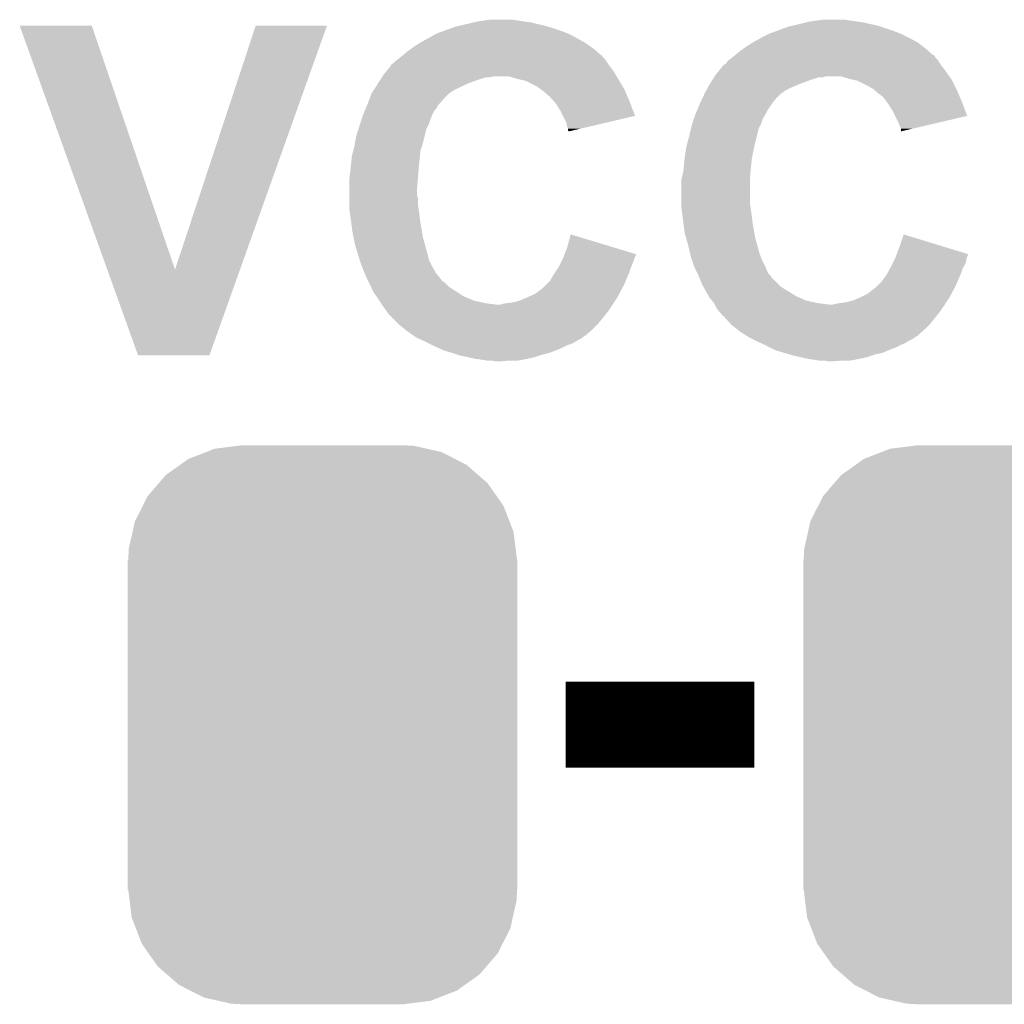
# Model space of a CAD drawing. Extents: x -0.05 to 0.95, y -0.15 to 1.54.
# Tile 12 of 44: x 0.34 to 0.45, y 0.22 to 0.33. Entities that reach past the tile are written whole.
import ezdxf

# ---------------------------------------------------------------- set-up
doc = ezdxf.new("R2010")
doc.units = 0
doc.layers.get('0').update_dxf_attribs({"linetype": 'CONTINUOUS'})
doc.layers.add('HOD_CAP_2_CLICK_V101_GTO', color=14, linetype='CONTINUOUS')
doc.layers.add('HOD_CAP_2_CLICK_V101_GTS', color=12, linetype='CONTINUOUS')

# ---------------------------------------------------------------- blocks, each defined once
blk = doc.blocks.new('CUSTOM_67')
for points in [[(-0.01356, 0.03176), (-0.01259, 0.03214), (0.01383, 0.03176), (0.01215, 0.03214)], [(-0.01259, 0.03214), (-0.00989, 0.03248), (0.01215, 0.03214), (0.01065, 0.03248)], [(-0.00989, 0.03248), (-0.00935, 0.03255), (0.01065, 0.03248), (0.00935, 0.03255)], [(-0.01563, 0.03096), (-0.01356, 0.03176), (0.01541, 0.03096), (0.01383, 0.03176)], [(-0.01829, 0.02907), (-0.01657, 0.03029), (0.01814, 0.02907), (0.01674, 0.03029)], [(-0.01657, 0.03029), (-0.01563, 0.03096), (0.01674, 0.03029), (0.01541, 0.03096)], [(-0.01908, 0.02815), (-0.01829, 0.02907), (0.0192, 0.02815), (0.01814, 0.02907)], [(-0.02041, 0.0266), (-0.01908, 0.02815), (0.0203, 0.0266), (0.0192, 0.02815)], [(-0.02097, 0.02548), (-0.02041, 0.0266), (0.02108, 0.02548), (0.0203, 0.0266)], [(-0.02188, 0.02368), (-0.02097, 0.02548), (0.02177, 0.02368), (0.02108, 0.02548)], [(-0.02215, 0.02244), (-0.02188, 0.02368), (0.02225, 0.02244), (0.02177, 0.02368)], [(-0.02259, 0.0205), (-0.02215, 0.02244), (0.02249, 0.0205), (0.02225, 0.02244)], [(-0.02265, 0.0192), (-0.02259, 0.0205), (0.02265, 0.0192), (0.02249, 0.0205)], [(-0.0227, -0.0192), (-0.0227, 0.0192), (0.0227, -0.0192), (0.0227, 0.0192)], [(-0.02249, -0.0205), (-0.02265, -0.0192), (0.02259, -0.0205), (0.02265, -0.0192)], [(-0.02225, -0.02244), (-0.02249, -0.0205), (0.02215, -0.02244), (0.02259, -0.0205)], [(-0.02177, -0.02368), (-0.02225, -0.02244), (0.02188, -0.02368), (0.02215, -0.02244)], [(-0.02108, -0.02548), (-0.02177, -0.02368), (0.02097, -0.02548), (0.02188, -0.02368)], [(-0.0203, -0.0266), (-0.02108, -0.02548), (0.02041, -0.0266), (0.02097, -0.02548)], [(-0.0192, -0.02815), (-0.0203, -0.0266), (0.01908, -0.02815), (0.02041, -0.0266)], [(-0.01814, -0.02907), (-0.0192, -0.02815), (0.01829, -0.02907), (0.01908, -0.02815)], [(-0.01674, -0.03029), (-0.01814, -0.02907), (0.01657, -0.03029), (0.01829, -0.02907)], [(-0.01541, -0.03096), (-0.01674, -0.03029), (0.01563, -0.03096), (0.01657, -0.03029)], [(-0.01383, -0.03176), (-0.01541, -0.03096), (0.01356, -0.03176), (0.01563, -0.03096)], [(-0.01215, -0.03214), (-0.01383, -0.03176), (0.01259, -0.03214), (0.01356, -0.03176)], [(-0.01065, -0.03248), (-0.01215, -0.03214), (0.00989, -0.03248), (0.01259, -0.03214)], [(-0.00935, -0.03255), (-0.01065, -0.03248), (0.00935, -0.03255), (0.00989, -0.03248)]]:
    blk.add_solid(points)

msp = doc.modelspace()

# ---------------------------------------------------------------- linework, layer by layer
at = {"layer": 'HOD_CAP_2_CLICK_V101_GTO', "const_width": 0.01}
msp.add_lwpolyline([(0.3996, 0.25), (0.4216, 0.25)], dxfattribs=at)
at = {"layer": 'HOD_CAP_2_CLICK_V101_GTO'}
for points in [[(0.38723, 0.3314), (0.3881, 0.3316), (0.3972, 0.3314), (0.3963, 0.3316)], [(0.3881, 0.3316), (0.38897, 0.3318), (0.3963, 0.3316), (0.3955, 0.3318)], [(0.38897, 0.3318), (0.3894, 0.3319), (0.3955, 0.3318), (0.3947, 0.3319)], [(0.3894, 0.3319), (0.3901, 0.332), (0.3947, 0.3319), (0.3941, 0.332)], [(0.3901, 0.332), (0.3908, 0.3321), (0.3941, 0.332), (0.3934, 0.3321)], [(0.42603, 0.3314), (0.4269, 0.3316), (0.436, 0.3314), (0.4351, 0.3316)], [(0.4269, 0.3316), (0.4277, 0.3318), (0.4351, 0.3316), (0.4342, 0.3318)], [(0.4277, 0.3318), (0.4281, 0.3319), (0.4342, 0.3318), (0.4335, 0.3319)], [(0.4281, 0.3319), (0.42885, 0.332), (0.4335, 0.3319), (0.4328, 0.332)], [(0.42885, 0.332), (0.4296, 0.3321), (0.4328, 0.332), (0.4322, 0.3321)], [(0.34621, 0.303), (0.336, 0.3314), (0.3541, 0.303), (0.3444, 0.3314)], [(0.336, 0.3314), (0.336, 0.3314), (0.3444, 0.3314), (0.336, 0.3314)], [(0.3541, 0.303), (0.3635, 0.3314), (0.36167, 0.303), (0.3718, 0.3314)], [(0.3635, 0.3314), (0.3635, 0.3314), (0.3718, 0.3314), (0.3635, 0.3314)], [(0.38442, 0.3304), (0.3846, 0.3305), (0.4001, 0.3304), (0.39985, 0.3305)], [(0.3846, 0.3305), (0.38543, 0.3308), (0.39985, 0.3305), (0.3991, 0.3308)], [(0.38543, 0.3308), (0.38625, 0.3311), (0.3991, 0.3308), (0.3982, 0.3311)], [(0.38625, 0.3311), (0.3868, 0.3313), (0.3982, 0.3311), (0.39753, 0.3313)], [(0.3868, 0.3313), (0.38723, 0.3314), (0.39753, 0.3313), (0.3972, 0.3314)], [(0.4232, 0.3304), (0.4234, 0.3305), (0.4388, 0.3304), (0.43855, 0.3305)], [(0.4234, 0.3305), (0.42423, 0.3308), (0.43855, 0.3305), (0.4378, 0.3308)], [(0.42423, 0.3308), (0.4256, 0.3313), (0.4378, 0.3308), (0.4363, 0.3313)], [(0.4256, 0.3313), (0.42603, 0.3314), (0.4363, 0.3313), (0.436, 0.3314)], [(0.382, 0.329), (0.38264, 0.3294), (0.40247, 0.329), (0.4019, 0.3294)], [(0.38264, 0.3294), (0.3828, 0.3295), (0.4019, 0.3294), (0.40172, 0.3295)], [(0.3828, 0.3295), (0.38442, 0.3304), (0.40172, 0.3295), (0.4001, 0.3304)], [(0.4207, 0.329), (0.42134, 0.3294), (0.44121, 0.329), (0.4407, 0.3294)], [(0.42134, 0.3294), (0.4215, 0.3295), (0.4407, 0.3294), (0.44052, 0.3295)], [(0.4215, 0.3295), (0.42222, 0.3299), (0.44052, 0.3295), (0.4398, 0.3299)], [(0.42222, 0.3299), (0.4224, 0.33), (0.4398, 0.3299), (0.4396, 0.33)], [(0.4224, 0.33), (0.4232, 0.3304), (0.4396, 0.33), (0.4388, 0.3304)], [(0.3807, 0.328), (0.3813, 0.3285), (0.4037, 0.328), (0.40313, 0.3285)], [(0.3813, 0.3285), (0.38158, 0.3287), (0.40313, 0.3285), (0.4029, 0.3287)], [(0.38158, 0.3287), (0.382, 0.329), (0.4029, 0.3287), (0.40247, 0.329)], [(0.4194, 0.328), (0.42, 0.3285), (0.4424, 0.328), (0.44183, 0.3285)], [(0.42, 0.3285), (0.42028, 0.3287), (0.44183, 0.3285), (0.4416, 0.3287)], [(0.42028, 0.3287), (0.4207, 0.329), (0.4416, 0.3287), (0.44121, 0.329)], [(0.3793, 0.3269), (0.3795, 0.327), (0.4046, 0.3269), (0.40453, 0.327)], [(0.3795, 0.327), (0.3798, 0.3273), (0.40453, 0.327), (0.40433, 0.3273)], [(0.3798, 0.3273), (0.38007, 0.3275), (0.40433, 0.3273), (0.4042, 0.3275)], [(0.38007, 0.3275), (0.3802, 0.3276), (0.4042, 0.3275), (0.4041, 0.3276)], [(0.3802, 0.3276), (0.38057, 0.3279), (0.4041, 0.3276), (0.4038, 0.3279)], [(0.38057, 0.3279), (0.3807, 0.328), (0.4038, 0.3279), (0.4038, 0.328)], [(0.3807, 0.328), (0.3807, 0.328), (0.4038, 0.328), (0.4037, 0.328)], [(0.4181, 0.3269), (0.4183, 0.327), (0.4433, 0.3269), (0.44323, 0.327)], [(0.4183, 0.327), (0.4185, 0.3273), (0.44323, 0.327), (0.44303, 0.3273)], [(0.4185, 0.3273), (0.41877, 0.3275), (0.44303, 0.3273), (0.4429, 0.3275)], [(0.41877, 0.3275), (0.4189, 0.3276), (0.4429, 0.3275), (0.4428, 0.3276)], [(0.4189, 0.3276), (0.41902, 0.3277), (0.4428, 0.3276), (0.4427, 0.3277)], [(0.41902, 0.3277), (0.41927, 0.3279), (0.4427, 0.3277), (0.4426, 0.3279)], [(0.41927, 0.3279), (0.4194, 0.328), (0.4426, 0.3279), (0.4425, 0.328)], [(0.4194, 0.328), (0.4194, 0.328), (0.4425, 0.328), (0.4424, 0.328)], [(0.3784, 0.3257), (0.37873, 0.3261), (0.40544, 0.3257), (0.4052, 0.3261)], [(0.37873, 0.3261), (0.3793, 0.3268), (0.4052, 0.3261), (0.40467, 0.3268)], [(0.3793, 0.3268), (0.3793, 0.3269), (0.40467, 0.3268), (0.4046, 0.3269)], [(0.4171, 0.3257), (0.41743, 0.3261), (0.44418, 0.3257), (0.4439, 0.3261)], [(0.41743, 0.3261), (0.418, 0.3268), (0.4439, 0.3261), (0.44338, 0.3268)], [(0.418, 0.3268), (0.4181, 0.3269), (0.44338, 0.3268), (0.4433, 0.3269)], [(0.37745, 0.3242), (0.37776, 0.3247), (0.3872, 0.3242), (0.3883, 0.3247)], [(0.37776, 0.3247), (0.37802, 0.3251), (0.3883, 0.3247), (0.3894, 0.3251)], [(0.37802, 0.3251), (0.37821, 0.3254), (0.3894, 0.3251), (0.3904, 0.3254)], [(0.37821, 0.3254), (0.37827, 0.3255), (0.3908, 0.3254), (0.3912, 0.3255)], [(0.37827, 0.3255), (0.3784, 0.3257), (0.40556, 0.3255), (0.40544, 0.3257)], [(0.394, 0.3252), (0.393, 0.3255), (0.40574, 0.3252), (0.40556, 0.3255)], [(0.39445, 0.3251), (0.394, 0.3252), (0.4058, 0.3251), (0.40574, 0.3252)], [(0.3949, 0.325), (0.39445, 0.3251), (0.40586, 0.325), (0.4058, 0.3251)], [(0.3963, 0.3243), (0.3949, 0.325), (0.40627, 0.3243), (0.40586, 0.325)], [(0.4164, 0.3246), (0.41646, 0.3247), (0.42686, 0.3246), (0.4271, 0.3247)], [(0.41646, 0.3247), (0.41672, 0.3251), (0.4271, 0.3247), (0.4282, 0.3251)], [(0.41672, 0.3251), (0.41691, 0.3254), (0.4282, 0.3251), (0.4291, 0.3254)], [(0.41691, 0.3254), (0.41697, 0.3255), (0.4296, 0.3254), (0.4299, 0.3255)], [(0.41691, 0.3254), (0.41691, 0.3254), (0.4291, 0.3254), (0.4296, 0.3254)], [(0.41697, 0.3255), (0.4171, 0.3257), (0.44432, 0.3255), (0.44418, 0.3257)], [(0.41697, 0.3255), (0.41697, 0.3255), (0.4299, 0.3255), (0.4317, 0.3255)], [(0.4327, 0.3252), (0.4317, 0.3255), (0.44453, 0.3252), (0.44432, 0.3255)], [(0.43315, 0.3251), (0.4327, 0.3252), (0.4446, 0.3251), (0.44453, 0.3252)], [(0.4336, 0.325), (0.43315, 0.3251), (0.44465, 0.325), (0.4446, 0.3251)], [(0.435, 0.3243), (0.4336, 0.325), (0.445, 0.3243), (0.44465, 0.325)], [(0.377, 0.3235), (0.37725, 0.3239), (0.386, 0.3235), (0.3866, 0.3239)], [(0.37725, 0.3239), (0.37745, 0.3242), (0.3866, 0.3239), (0.3872, 0.3242)], [(0.3967, 0.324), (0.3963, 0.3243), (0.40644, 0.324), (0.40627, 0.3243)], [(0.39685, 0.3239), (0.3967, 0.324), (0.4065, 0.3239), (0.40644, 0.324)], [(0.397, 0.3238), (0.39685, 0.3239), (0.40654, 0.3238), (0.4065, 0.3239)], [(0.3971, 0.3237), (0.397, 0.3238), (0.40659, 0.3237), (0.40654, 0.3238)], [(0.3978, 0.3231), (0.3971, 0.3237), (0.40684, 0.3231), (0.40659, 0.3237)], [(0.4158, 0.3235), (0.41602, 0.3239), (0.4247, 0.3235), (0.4253, 0.3239)], [(0.41602, 0.3239), (0.41618, 0.3242), (0.4253, 0.3239), (0.4259, 0.3242)], [(0.41618, 0.3242), (0.4164, 0.3246), (0.4259, 0.3242), (0.42686, 0.3246)], [(0.4355, 0.324), (0.435, 0.3243), (0.44515, 0.324), (0.445, 0.3243)], [(0.4356, 0.3239), (0.4355, 0.324), (0.4452, 0.3239), (0.44515, 0.324)], [(0.4358, 0.3237), (0.4356, 0.3239), (0.44529, 0.3237), (0.4452, 0.3239)], [(0.4366, 0.3231), (0.4358, 0.3237), (0.44554, 0.3231), (0.44529, 0.3237)], [(0.3765, 0.3222), (0.37658, 0.3224), (0.3848, 0.3222), (0.385, 0.3224)], [(0.37658, 0.3224), (0.37681, 0.323), (0.385, 0.3224), (0.3855, 0.323)], [(0.37681, 0.323), (0.377, 0.3235), (0.3855, 0.323), (0.386, 0.3235)], [(0.39833, 0.3225), (0.3978, 0.3231), (0.4071, 0.3225), (0.40684, 0.3231)], [(0.3985, 0.3223), (0.39833, 0.3225), (0.40717, 0.3223), (0.4071, 0.3225)], [(0.4152, 0.3222), (0.41529, 0.3224), (0.4236, 0.3222), (0.4237, 0.3224)], [(0.41529, 0.3224), (0.41557, 0.323), (0.4237, 0.3224), (0.4242, 0.323)], [(0.41557, 0.323), (0.4158, 0.3235), (0.4242, 0.323), (0.4247, 0.3235)], [(0.43705, 0.3225), (0.4366, 0.3231), (0.4458, 0.3225), (0.44554, 0.3231)], [(0.4372, 0.3223), (0.43705, 0.3225), (0.44588, 0.3223), (0.4458, 0.3225)], [(0.37604, 0.3211), (0.37621, 0.3215), (0.3841, 0.3211), (0.3843, 0.3215)], [(0.37621, 0.3215), (0.37633, 0.3218), (0.3843, 0.3215), (0.3846, 0.3218)], [(0.37633, 0.3218), (0.37646, 0.3221), (0.3846, 0.3218), (0.3847, 0.3221)], [(0.37646, 0.3221), (0.3765, 0.3222), (0.3847, 0.3221), (0.3848, 0.3222)], [(0.399, 0.3215), (0.3985, 0.3223), (0.40747, 0.3215), (0.40717, 0.3223)], [(0.3993, 0.3209), (0.399, 0.3215), (0.4077, 0.3209), (0.40747, 0.3215)], [(0.41474, 0.3211), (0.41491, 0.3215), (0.4229, 0.3211), (0.4231, 0.3215)], [(0.41491, 0.3215), (0.41516, 0.3221), (0.4231, 0.3215), (0.4235, 0.3221)], [(0.41516, 0.3221), (0.4152, 0.3222), (0.4235, 0.3221), (0.4236, 0.3222)], [(0.4377, 0.3215), (0.4372, 0.3223), (0.44617, 0.3215), (0.44588, 0.3223)], [(0.438, 0.3209), (0.4377, 0.3215), (0.4464, 0.3209), (0.44617, 0.3215)], [(0.37567, 0.32), (0.37587, 0.3206), (0.3837, 0.32), (0.3839, 0.3206)], [(0.37587, 0.3206), (0.376, 0.321), (0.3839, 0.3206), (0.38406, 0.321)], [(0.376, 0.321), (0.37604, 0.3211), (0.38406, 0.321), (0.3841, 0.3211)], [(0.3997, 0.3201), (0.3993, 0.3209), (0.40428, 0.3201), (0.4077, 0.3209)], [(0.3998, 0.3196), (0.3997, 0.3201), (0.40214, 0.3196), (0.40428, 0.3201)], [(0.41437, 0.32), (0.41457, 0.3206), (0.4224, 0.32), (0.4226, 0.3206)], [(0.41457, 0.3206), (0.4147, 0.321), (0.4226, 0.3206), (0.42284, 0.321)], [(0.4147, 0.321), (0.41474, 0.3211), (0.42284, 0.321), (0.4229, 0.3211)], [(0.4384, 0.3201), (0.438, 0.3209), (0.44298, 0.3201), (0.4464, 0.3209)], [(0.4386, 0.3196), (0.4384, 0.3201), (0.44084, 0.3196), (0.44298, 0.3201)], [(0.3752, 0.3185), (0.37548, 0.3194), (0.38317, 0.3185), (0.3834, 0.3194)], [(0.37548, 0.3194), (0.3756, 0.3198), (0.3834, 0.3194), (0.3836, 0.3198)], [(0.3756, 0.3198), (0.37567, 0.32), (0.3836, 0.3198), (0.3837, 0.32)], [(0.3999, 0.3194), (0.3998, 0.3196), (0.40128, 0.3194), (0.40214, 0.3196)], [(0.3999, 0.3192), (0.3999, 0.3194), (0.40043, 0.3192), (0.40128, 0.3194)], [(0.4, 0.3191), (0.3999, 0.3192), (0.4, 0.3191), (0.40043, 0.3192)], [(0.414, 0.3185), (0.41421, 0.3194), (0.42188, 0.3185), (0.4221, 0.3194)], [(0.41421, 0.3194), (0.4143, 0.3198), (0.4221, 0.3194), (0.4223, 0.3198)], [(0.4143, 0.3198), (0.41437, 0.32), (0.4223, 0.3198), (0.4224, 0.32)], [(0.4387, 0.3194), (0.4386, 0.3196), (0.43998, 0.3194), (0.44084, 0.3196)], [(0.4387, 0.3191), (0.4387, 0.3194), (0.4387, 0.3191), (0.43998, 0.3194)], [(0.375, 0.3174), (0.37507, 0.3178), (0.38287, 0.3174), (0.383, 0.3178)], [(0.37507, 0.3178), (0.3752, 0.3185), (0.383, 0.3178), (0.38317, 0.3185)], [(0.4137, 0.3174), (0.41381, 0.3178), (0.42161, 0.3174), (0.4217, 0.3178)], [(0.41381, 0.3178), (0.414, 0.3185), (0.4217, 0.3178), (0.42188, 0.3185)], [(0.3747, 0.3162), (0.37488, 0.3169), (0.38263, 0.3162), (0.3827, 0.3169)], [(0.37488, 0.3169), (0.375, 0.3174), (0.3827, 0.3169), (0.38287, 0.3174)], [(0.4135, 0.3162), (0.41362, 0.3169), (0.42136, 0.3162), (0.4215, 0.3169)], [(0.41362, 0.3169), (0.4137, 0.3174), (0.4215, 0.3169), (0.42161, 0.3174)], [(0.3746, 0.3152), (0.3747, 0.3162), (0.38253, 0.3152), (0.38263, 0.3162)], [(0.4134, 0.3152), (0.41347, 0.3159), (0.42123, 0.3152), (0.4213, 0.3159)], [(0.41347, 0.3159), (0.4135, 0.3162), (0.4213, 0.3159), (0.42136, 0.3162)], [(0.3745, 0.3143), (0.37457, 0.3149), (0.38245, 0.3143), (0.3825, 0.3149)], [(0.37457, 0.3149), (0.3746, 0.3152), (0.3825, 0.3149), (0.38253, 0.3152)], [(0.4133, 0.3143), (0.41337, 0.3149), (0.42115, 0.3143), (0.4212, 0.3149)], [(0.41337, 0.3149), (0.4134, 0.3152), (0.4212, 0.3149), (0.42123, 0.3152)], [(0.3744, 0.3135), (0.37443, 0.3137), (0.38238, 0.3135), (0.3824, 0.3137)], [(0.3744, 0.3124), (0.3744, 0.3135), (0.3823, 0.3124), (0.38238, 0.3135)], [(0.37443, 0.3137), (0.3745, 0.3143), (0.3824, 0.3137), (0.38245, 0.3143)], [(0.4131, 0.3135), (0.41315, 0.3137), (0.4211, 0.3135), (0.4211, 0.3137)], [(0.4131, 0.3106), (0.4131, 0.3135), (0.4211, 0.3106), (0.4211, 0.3135)], [(0.41315, 0.3137), (0.4133, 0.3143), (0.4211, 0.3137), (0.42115, 0.3143)], [(0.3744, 0.3117), (0.3744, 0.3124), (0.3823, 0.3117), (0.3823, 0.3124)], [(0.3744, 0.3113), (0.3744, 0.3117), (0.3824, 0.3113), (0.3823, 0.3117)], [(0.3744, 0.3106), (0.3744, 0.3113), (0.3824, 0.3106), (0.3824, 0.3113)], [(0.3744, 0.3102), (0.3744, 0.3106), (0.38246, 0.3102), (0.3824, 0.3106)], [(0.37453, 0.3092), (0.3744, 0.3102), (0.3826, 0.3092), (0.38246, 0.3102)], [(0.4131, 0.3102), (0.4131, 0.3106), (0.42116, 0.3102), (0.4211, 0.3106)], [(0.41323, 0.3092), (0.4131, 0.3102), (0.4213, 0.3092), (0.42116, 0.3102)], [(0.37464, 0.3084), (0.37453, 0.3092), (0.3827, 0.3084), (0.3826, 0.3092)], [(0.41334, 0.3084), (0.41323, 0.3092), (0.4214, 0.3084), (0.4213, 0.3092)], [(0.3748, 0.3072), (0.37464, 0.3084), (0.38291, 0.3072), (0.3827, 0.3084)], [(0.4135, 0.3072), (0.41334, 0.3084), (0.42161, 0.3072), (0.4214, 0.3084)], [(0.37491, 0.3067), (0.3748, 0.3072), (0.383, 0.3067), (0.38291, 0.3072)], [(0.3751, 0.3058), (0.37491, 0.3067), (0.38325, 0.3058), (0.383, 0.3067)], [(0.3998, 0.3056), (0.4002, 0.3071), (0.40516, 0.3056), (0.4002, 0.3071)], [(0.41364, 0.3067), (0.4135, 0.3072), (0.4217, 0.3067), (0.42161, 0.3072)], [(0.4139, 0.3058), (0.41364, 0.3067), (0.42195, 0.3058), (0.4217, 0.3067)], [(0.4385, 0.3056), (0.439, 0.3071), (0.44389, 0.3056), (0.439, 0.3071)], [(0.37538, 0.3049), (0.3751, 0.3058), (0.3835, 0.3049), (0.38325, 0.3058)], [(0.39949, 0.3048), (0.3998, 0.3056), (0.4078, 0.3048), (0.40516, 0.3056)], [(0.41411, 0.3049), (0.4139, 0.3058), (0.4222, 0.3049), (0.42195, 0.3058)], [(0.43819, 0.3048), (0.4385, 0.3056), (0.4465, 0.3048), (0.44389, 0.3056)], [(0.3755, 0.3045), (0.37538, 0.3049), (0.3836, 0.3045), (0.3835, 0.3049)], [(0.37563, 0.3041), (0.3755, 0.3045), (0.3837, 0.3041), (0.3836, 0.3045)], [(0.3759, 0.3033), (0.37563, 0.3041), (0.3841, 0.3033), (0.3837, 0.3041)], [(0.3988, 0.3033), (0.39925, 0.3042), (0.40724, 0.3033), (0.4076, 0.3042)], [(0.39925, 0.3042), (0.3993, 0.3043), (0.4076, 0.3042), (0.40763, 0.3043)], [(0.3993, 0.3043), (0.39938, 0.3045), (0.40763, 0.3043), (0.4077, 0.3045)], [(0.39938, 0.3045), (0.39945, 0.3047), (0.4077, 0.3045), (0.4078, 0.3047)], [(0.39945, 0.3047), (0.39949, 0.3048), (0.4078, 0.3047), (0.4078, 0.3048)], [(0.4142, 0.3045), (0.41411, 0.3049), (0.42235, 0.3045), (0.4222, 0.3049)], [(0.41433, 0.3041), (0.4142, 0.3045), (0.4225, 0.3041), (0.42235, 0.3045)], [(0.4146, 0.3033), (0.41433, 0.3041), (0.4229, 0.3033), (0.4225, 0.3041)], [(0.4377, 0.3037), (0.43795, 0.3042), (0.4462, 0.3037), (0.4463, 0.3042)], [(0.43795, 0.3042), (0.438, 0.3043), (0.4463, 0.3042), (0.44633, 0.3043)], [(0.438, 0.3043), (0.43808, 0.3045), (0.44633, 0.3043), (0.4464, 0.3045)], [(0.43808, 0.3045), (0.43815, 0.3047), (0.4464, 0.3045), (0.4465, 0.3047)], [(0.43815, 0.3047), (0.43819, 0.3048), (0.4465, 0.3047), (0.4465, 0.3048)], [(0.3498, 0.293), (0.34621, 0.303), (0.3581, 0.293), (0.36167, 0.303)], [(0.37618, 0.3026), (0.3759, 0.3033), (0.3845, 0.3026), (0.3841, 0.3033)], [(0.39833, 0.3026), (0.39873, 0.3032), (0.407, 0.3026), (0.4072, 0.3032)], [(0.39873, 0.3032), (0.3988, 0.3033), (0.4072, 0.3032), (0.40724, 0.3033)], [(0.41495, 0.3026), (0.4146, 0.3033), (0.4232, 0.3026), (0.4229, 0.3033)], [(0.43711, 0.3026), (0.43744, 0.3032), (0.4457, 0.3026), (0.4459, 0.3032)], [(0.43744, 0.3032), (0.4375, 0.3033), (0.4459, 0.3032), (0.44596, 0.3033)], [(0.4375, 0.3033), (0.4377, 0.3037), (0.44596, 0.3033), (0.4462, 0.3037)], [(0.3763, 0.3023), (0.37618, 0.3026), (0.38475, 0.3023), (0.3845, 0.3026)], [(0.37645, 0.302), (0.3763, 0.3023), (0.385, 0.302), (0.38475, 0.3023)], [(0.3765, 0.3019), (0.37645, 0.302), (0.385, 0.3019), (0.385, 0.302)], [(0.3766, 0.3017), (0.3765, 0.3019), (0.3852, 0.3017), (0.3851, 0.3019)], [(0.3765, 0.3019), (0.3765, 0.3019), (0.3851, 0.3019), (0.385, 0.3019)], [(0.3978, 0.3017), (0.3982, 0.3024), (0.40661, 0.3017), (0.40691, 0.3024)], [(0.3982, 0.3024), (0.39833, 0.3026), (0.40691, 0.3024), (0.407, 0.3026)], [(0.4151, 0.3023), (0.41495, 0.3026), (0.42345, 0.3023), (0.4232, 0.3026)], [(0.41522, 0.302), (0.4151, 0.3023), (0.4237, 0.302), (0.42345, 0.3023)], [(0.41526, 0.3019), (0.41522, 0.302), (0.4237, 0.3019), (0.4237, 0.302)], [(0.4155, 0.3013), (0.41526, 0.3019), (0.4244, 0.3013), (0.4238, 0.3019)], [(0.41526, 0.3019), (0.41526, 0.3019), (0.4238, 0.3019), (0.4237, 0.3019)], [(0.4365, 0.3017), (0.437, 0.3024), (0.44531, 0.3017), (0.44561, 0.3024)], [(0.437, 0.3024), (0.43711, 0.3026), (0.44561, 0.3024), (0.4457, 0.3026)], [(0.3767, 0.3015), (0.3766, 0.3017), (0.3855, 0.3015), (0.3852, 0.3017)], [(0.3768, 0.3013), (0.3767, 0.3015), (0.3857, 0.3013), (0.3855, 0.3015)], [(0.37693, 0.301), (0.3768, 0.3013), (0.386, 0.301), (0.3857, 0.3013)], [(0.37716, 0.3005), (0.37693, 0.301), (0.3868, 0.3005), (0.386, 0.301)], [(0.3961, 0.3002), (0.397, 0.3009), (0.40587, 0.3002), (0.40624, 0.3009)], [(0.397, 0.3009), (0.3973, 0.3012), (0.40624, 0.3009), (0.4064, 0.3012)], [(0.3973, 0.3012), (0.3978, 0.3017), (0.4064, 0.3012), (0.40661, 0.3017)], [(0.41567, 0.301), (0.4155, 0.3013), (0.4247, 0.301), (0.4244, 0.3013)], [(0.41594, 0.3005), (0.41567, 0.301), (0.4255, 0.3005), (0.4247, 0.301)], [(0.4348, 0.3002), (0.4357, 0.3009), (0.44457, 0.3002), (0.44494, 0.3009)], [(0.4357, 0.3009), (0.436, 0.3012), (0.44494, 0.3009), (0.4451, 0.3012)], [(0.436, 0.3012), (0.4365, 0.3017), (0.4451, 0.3012), (0.44531, 0.3017)], [(0.3772, 0.3004), (0.37716, 0.3005), (0.38695, 0.3004), (0.3868, 0.3005)], [(0.37756, 0.2999), (0.3772, 0.3004), (0.3877, 0.2999), (0.38695, 0.3004)], [(0.3777, 0.2997), (0.37756, 0.2999), (0.38818, 0.2997), (0.3877, 0.2999)], [(0.3779, 0.2994), (0.3777, 0.2997), (0.3889, 0.2994), (0.38818, 0.2997)], [(0.3943, 0.2994), (0.39498, 0.2997), (0.4054, 0.2994), (0.4056, 0.2997)], [(0.39498, 0.2997), (0.3961, 0.3002), (0.4056, 0.2997), (0.40587, 0.3002)], [(0.416, 0.3004), (0.41594, 0.3005), (0.42567, 0.3004), (0.4255, 0.3005)], [(0.41629, 0.2999), (0.416, 0.3004), (0.4265, 0.2999), (0.42567, 0.3004)], [(0.4164, 0.2997), (0.41629, 0.2999), (0.42694, 0.2997), (0.4265, 0.2999)], [(0.41665, 0.2994), (0.4164, 0.2997), (0.4276, 0.2994), (0.42694, 0.2997)], [(0.4331, 0.2994), (0.43378, 0.2997), (0.4441, 0.2994), (0.4443, 0.2997)], [(0.43378, 0.2997), (0.434, 0.2998), (0.4443, 0.2997), (0.44435, 0.2998)], [(0.434, 0.2998), (0.4348, 0.3002), (0.44435, 0.2998), (0.44457, 0.3002)], [(0.3781, 0.2991), (0.3779, 0.2994), (0.3902, 0.2991), (0.3889, 0.2994)], [(0.37817, 0.299), (0.3781, 0.2991), (0.3909, 0.299), (0.3902, 0.2991)], [(0.37823, 0.2989), (0.37817, 0.299), (0.3917, 0.2989), (0.3909, 0.299)], [(0.3785, 0.2985), (0.37823, 0.2989), (0.4048, 0.2985), (0.40507, 0.2989)], [(0.37872, 0.2982), (0.3785, 0.2985), (0.4046, 0.2982), (0.4048, 0.2985)], [(0.392, 0.2989), (0.3922, 0.299), (0.40507, 0.2989), (0.40513, 0.299)], [(0.3922, 0.299), (0.3928, 0.2991), (0.40513, 0.299), (0.4052, 0.2991)], [(0.3928, 0.2991), (0.3936, 0.2992), (0.4052, 0.2991), (0.40527, 0.2992)], [(0.3936, 0.2992), (0.3943, 0.2994), (0.40527, 0.2992), (0.4054, 0.2994)], [(0.4169, 0.2991), (0.41665, 0.2994), (0.429, 0.2991), (0.4276, 0.2994)], [(0.41695, 0.299), (0.4169, 0.2991), (0.4297, 0.299), (0.429, 0.2991)], [(0.417, 0.2989), (0.41695, 0.299), (0.4305, 0.2989), (0.4297, 0.299)], [(0.4172, 0.2985), (0.417, 0.2989), (0.4435, 0.2985), (0.44377, 0.2989)], [(0.41743, 0.2982), (0.4172, 0.2985), (0.4433, 0.2982), (0.4435, 0.2985)], [(0.4307, 0.2989), (0.431, 0.299), (0.44377, 0.2989), (0.44383, 0.299)], [(0.431, 0.299), (0.4316, 0.2991), (0.44383, 0.299), (0.4439, 0.2991)], [(0.4316, 0.2991), (0.4323, 0.2992), (0.4439, 0.2991), (0.44397, 0.2992)], [(0.4323, 0.2992), (0.4331, 0.2994), (0.44397, 0.2992), (0.4441, 0.2994)], [(0.3788, 0.2981), (0.37872, 0.2982), (0.40452, 0.2981), (0.4046, 0.2982)], [(0.379, 0.2978), (0.3788, 0.2981), (0.40428, 0.2978), (0.40452, 0.2981)], [(0.3801, 0.2967), (0.379, 0.2978), (0.4034, 0.2967), (0.40428, 0.2978)], [(0.4175, 0.2981), (0.41743, 0.2982), (0.44322, 0.2981), (0.4433, 0.2982)], [(0.4178, 0.2978), (0.4175, 0.2981), (0.44298, 0.2978), (0.44322, 0.2981)], [(0.4179, 0.2976), (0.4178, 0.2978), (0.44282, 0.2976), (0.44298, 0.2978)], [(0.41881, 0.2967), (0.418, 0.2976), (0.4421, 0.2967), (0.44282, 0.2976)], [(0.3802, 0.2966), (0.3801, 0.2967), (0.4033, 0.2966), (0.4034, 0.2967)], [(0.38095, 0.296), (0.3802, 0.2966), (0.4027, 0.296), (0.4033, 0.2966)], [(0.3812, 0.2958), (0.38095, 0.296), (0.40247, 0.2958), (0.4027, 0.296)], [(0.4189, 0.2966), (0.41881, 0.2967), (0.442, 0.2966), (0.4421, 0.2967)], [(0.41965, 0.296), (0.4189, 0.2966), (0.4414, 0.296), (0.442, 0.2966)], [(0.4199, 0.2958), (0.41965, 0.296), (0.44117, 0.2958), (0.4414, 0.296)], [(0.38177, 0.2954), (0.3812, 0.2958), (0.402, 0.2954), (0.40247, 0.2958)], [(0.38191, 0.2953), (0.38177, 0.2954), (0.4019, 0.2953), (0.402, 0.2954)], [(0.3822, 0.2951), (0.38191, 0.2953), (0.4016, 0.2951), (0.4018, 0.2953)], [(0.38191, 0.2953), (0.38191, 0.2953), (0.4018, 0.2953), (0.4019, 0.2953)], [(0.38264, 0.2949), (0.3822, 0.2951), (0.4013, 0.2949), (0.4016, 0.2951)], [(0.38308, 0.2947), (0.38264, 0.2949), (0.4009, 0.2947), (0.4013, 0.2949)], [(0.42053, 0.2954), (0.4199, 0.2958), (0.4407, 0.2954), (0.44117, 0.2958)], [(0.42069, 0.2953), (0.42053, 0.2954), (0.4407, 0.2953), (0.4407, 0.2954)], [(0.421, 0.2951), (0.42069, 0.2953), (0.4403, 0.2951), (0.4406, 0.2953)], [(0.42069, 0.2953), (0.42069, 0.2953), (0.4406, 0.2953), (0.4407, 0.2953)], [(0.4214, 0.2949), (0.421, 0.2951), (0.44, 0.2949), (0.4403, 0.2951)], [(0.4218, 0.2947), (0.4214, 0.2949), (0.4396, 0.2947), (0.44, 0.2949)], [(0.3833, 0.2946), (0.38308, 0.2947), (0.40073, 0.2946), (0.4009, 0.2947)], [(0.3837, 0.2944), (0.3833, 0.2946), (0.4004, 0.2944), (0.40073, 0.2946)], [(0.3841, 0.2942), (0.3837, 0.2944), (0.3998, 0.2942), (0.4004, 0.2944)], [(0.3843, 0.2941), (0.3841, 0.2942), (0.3996, 0.2941), (0.3998, 0.2942)], [(0.38474, 0.2939), (0.3843, 0.2941), (0.3992, 0.2939), (0.3996, 0.2941)], [(0.3854, 0.2936), (0.38474, 0.2939), (0.3985, 0.2936), (0.3992, 0.2939)], [(0.422, 0.2946), (0.4218, 0.2947), (0.43943, 0.2946), (0.4396, 0.2947)], [(0.42244, 0.2944), (0.422, 0.2946), (0.4391, 0.2944), (0.43943, 0.2946)], [(0.42288, 0.2942), (0.42244, 0.2944), (0.4386, 0.2942), (0.4391, 0.2944)], [(0.4231, 0.2941), (0.42288, 0.2942), (0.4384, 0.2941), (0.4386, 0.2942)], [(0.4235, 0.2939), (0.4231, 0.2941), (0.438, 0.2939), (0.4384, 0.2941)], [(0.4241, 0.2936), (0.4235, 0.2939), (0.4372, 0.2936), (0.438, 0.2939)], [(0.3864, 0.2933), (0.3854, 0.2936), (0.3977, 0.2933), (0.3985, 0.2936)], [(0.387, 0.2931), (0.3864, 0.2933), (0.3969, 0.2931), (0.3977, 0.2933)], [(0.3873, 0.293), (0.387, 0.2931), (0.3966, 0.293), (0.3969, 0.2931)], [(0.3883, 0.2928), (0.3873, 0.293), (0.396, 0.2928), (0.3966, 0.293)], [(0.3891, 0.2926), (0.3883, 0.2928), (0.3951, 0.2926), (0.396, 0.2928)], [(0.3899, 0.2925), (0.3891, 0.2926), (0.39455, 0.2925), (0.3951, 0.2926)], [(0.4251, 0.2933), (0.4241, 0.2936), (0.4365, 0.2933), (0.4372, 0.2936)], [(0.42577, 0.2931), (0.4251, 0.2933), (0.4356, 0.2931), (0.4365, 0.2933)], [(0.4261, 0.293), (0.42577, 0.2931), (0.4353, 0.293), (0.4356, 0.2931)], [(0.427, 0.2928), (0.4261, 0.293), (0.4347, 0.2928), (0.4353, 0.293)], [(0.4279, 0.2926), (0.427, 0.2928), (0.4338, 0.2926), (0.4347, 0.2928)], [(0.4286, 0.2925), (0.4279, 0.2926), (0.43325, 0.2925), (0.4338, 0.2926)], [(0.3905, 0.2924), (0.3899, 0.2925), (0.394, 0.2924), (0.39455, 0.2925)], [(0.3914, 0.2923), (0.3911, 0.2924), (0.3918, 0.2923), (0.3929, 0.2924)], [(0.4292, 0.2924), (0.4286, 0.2925), (0.4327, 0.2924), (0.43325, 0.2925)], [(0.4302, 0.2923), (0.4298, 0.2924), (0.4305, 0.2923), (0.4317, 0.2924)]]:
    msp.add_solid(points, dxfattribs=at)

# ---------------------------------------------------------------- block references
at = {"layer": 'HOD_CAP_2_CLICK_V101_GTS'}
for p in [(0.3713, 0.25), (0.45, 0.25)]:
    msp.add_blockref('CUSTOM_67', p, dxfattribs=at)

doc.saveas('drawing.dxf')
